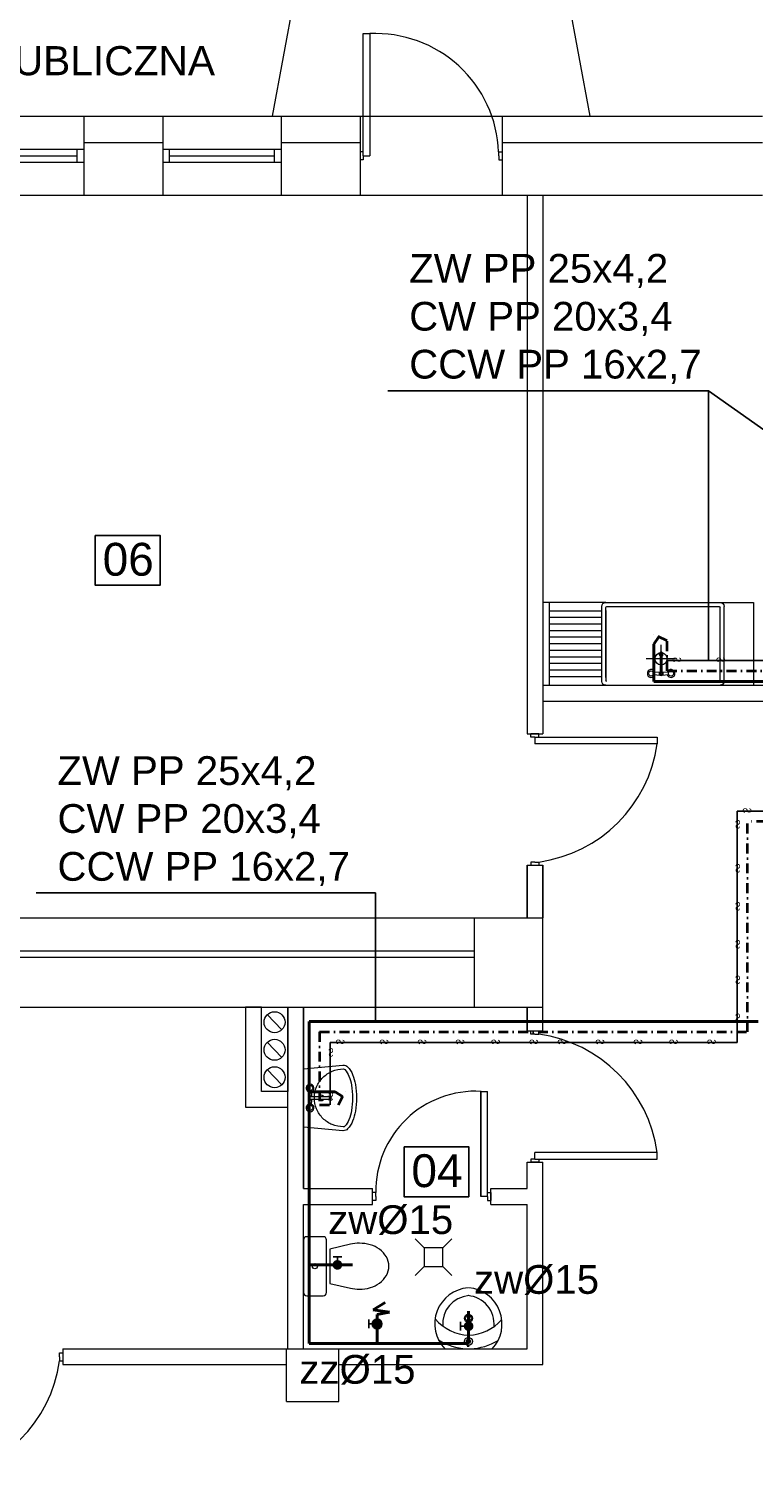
# Model space of a CAD drawing. Extents: x 280060 to 689961, y 120405 to 160329.
# Tile 37 of 85: x 656756 to 657307, y 154509 to 155613. Entities that reach past the tile are written whole.
import ezdxf

# ---------------------------------------------------------------- set-up
doc = ezdxf.new("R2010")
doc.units = 0
doc.header["$MEASUREMENT"] = 0
doc.linetypes.add('DASHDOT', pattern=[1, 0.5, -0.25, 0, -0.25])
for name, color, linetype, lineweight in [('KAM-pro Biała Zarys', 7, 'CONTINUOUS', 9), ('KAM-pro C.C.W Wewnętrzna', 112, 'CONTINUOUS', 25), ('KAM-pro C.W. Wewnętrzna', 1, 'DASHDOT', 35), ('KAM-pro Kocioł C.O.', 7, 'CONTINUOUS', 18), ('KAM-pro Opis Sanitarny', 7, 'CONTINUOUS', 18), ('KAM-pro Opis Wodociąg Wewnętrzny', 160, 'CONTINUOUS', 40), ('KAM-pro Podkład Sanitarny', 253, 'CONTINUOUS', 25), ('KAM-pro Wodociąg Wewnętrzny', 150, 'CONTINUOUS', 40)]:
    doc.layers.add(name, color=color, linetype=linetype, lineweight=lineweight)
doc.styles.add('ARIAL', font='arial.ttf')
doc.styles.add('damian', font='arial.ttf')

msp = doc.modelspace()

# ---------------------------------------------------------------- hatches: boundary and pattern name
at = {"layer": 'KAM-pro Kocioł C.O.', "lineweight": 25}
h = msp.add_hatch(color=256, dxfattribs=at)
h.dxf.hatch_style = 1
h.paths.add_polyline_path([(656991.5, 154668.5), (656989.9, 154668.5, 0.112809)])
h.paths.add_polyline_path([(656994.4, 154672.1), (656987, 154672.1, 0.34984), (656989.9, 154668.5), (656991.5, 154668.5, 0.34984)])
h.paths.add_polyline_path([(656993.2, 154674.9), (656990.7, 154674.9), (656990.7, 154672.1), (656994.4, 154672.1, 0.212872)])
h.paths.add_polyline_path([(656990.7, 154674.9), (656988.2, 154674.9, 0.212872), (656987, 154672.1), (656990.7, 154672.1)])
h.paths.add_polyline_path([(656990.7, 154675.8, 0.185027), (656988.2, 154674.9), (656990.7, 154674.9)])
h.paths.add_polyline_path([(656990.7, 154675.8), (656990.7, 154674.9), (656993.2, 154674.9, 0.185027)])
h = msp.add_hatch(color=256, dxfattribs=at)
h.dxf.hatch_style = 1
h.paths.add_polyline_path([(657024.5, 154628.1), (657024.5, 154626.4, 0.112809)])
h.paths.add_polyline_path([(657020.9, 154630.9), (657020.9, 154623.5, 0.34984), (657024.5, 154626.4), (657024.5, 154628.1, 0.34984)])
h.paths.add_polyline_path([(657018.1, 154629.7), (657018.1, 154627.2), (657020.9, 154627.2), (657020.9, 154630.9, 0.212872)])
h.paths.add_polyline_path([(657018.1, 154627.2), (657018.1, 154624.8, 0.212872), (657020.9, 154623.5), (657020.9, 154627.2)])
h.paths.add_polyline_path([(657017.2, 154627.2, 0.185027), (657018.1, 154624.8), (657018.1, 154627.2)])
h.paths.add_polyline_path([(657017.2, 154627.2), (657018.1, 154627.2), (657018.1, 154629.7, 0.185027)])
h = msp.add_hatch(color=256, dxfattribs=at)
h.dxf.hatch_style = 1
h.paths.add_polyline_path([(657094.1, 154626.3), (657094.1, 154624.6, 0.112809)])
h.paths.add_polyline_path([(657090.5, 154629.2), (657090.5, 154621.8, 0.34984), (657094.1, 154624.6), (657094.1, 154626.3, 0.34984)])
h.paths.add_polyline_path([(657087.8, 154627.9), (657087.8, 154625.5), (657090.5, 154625.5), (657090.5, 154629.2, 0.212872)])
h.paths.add_polyline_path([(657087.8, 154625.5), (657087.8, 154623, 0.212872), (657090.5, 154621.8), (657090.5, 154625.5)])
h.paths.add_polyline_path([(657086.8, 154625.5, 0.185027), (657087.8, 154623), (657087.8, 154625.5)])
h.paths.add_polyline_path([(657086.8, 154625.5), (657087.8, 154625.5), (657087.8, 154627.9, 0.185027)])

# ---------------------------------------------------------------- linework, layer by layer
at = {"layer": 'KAM-pro Biała Zarys', "lineweight": 25}
for points in [[(656806.6, 155227.3), (656855.8, 155227.3), (656855.8, 155189.3), (656806.6, 155189.3)], [(657041.4, 154762), (657090.6, 154762), (657090.6, 154724), (657041.4, 154724)]]:
    msp.add_lwpolyline(points, close=True, dxfattribs=at)
at = {"layer": 'KAM-pro C.C.W Wewnętrzna', "color": 210, "lineweight": 25, "ltscale": 2}
for p, q in [((657241.2, 155132.1), (657365.5, 155132.1)), ((658109.1, 155017.5), (657294.6, 155017.5)), ((657294.6, 154841.4), (657294.6, 155017.5)), ((656985.2, 154841.4), (657294.6, 154841.4)), ((656985.2, 154841.4), (656985.2, 154793.9))]:
    msp.add_line(p, q, dxfattribs=at)
at = {"layer": 'KAM-pro C.W. Wewnętrzna', "ltscale": 15}
for p, q in [((657241.4, 155147), (657228.8, 155153.3)), ((657241.4, 155124.1), (657241.4, 155147)), ((657241.4, 155124.1), (657357.5, 155124.1)), ((658117.1, 155009.5), (657302.6, 155009.5)), ((657302.6, 154849.4), (657302.6, 155009.5)), ((656977.2, 154849.4), (657302.6, 154849.4)), ((656977.2, 154849.4), (656977.2, 154793.9)), ((656991.6, 154793.9), (656997.8, 154806.6)), ((656977.2, 154793.9), (656991.6, 154793.9))]:
    msp.add_line(p, q, dxfattribs=at)
at = {"layer": 'KAM-pro Kocioł C.O.', "lineweight": 25}
for p, q in [((656994, 154678.3), (656987.4, 154678.3)), ((656990.7, 154672.1), (656990.7, 154678.3)), ((657014.7, 154630.5), (657014.7, 154623.9)), ((657084.3, 154628.8), (657084.3, 154622.2)), ((657020.9, 154627.2), (657014.7, 154627.2)), ((657090.5, 154625.5), (657084.3, 154625.5))]:
    msp.add_line(p, q, dxfattribs=at)
msp.add_circle((657020.9, 154627.2), 3.71, dxfattribs=at)
at = {"layer": 'KAM-pro Opis Wodociąg Wewnętrzny', "color": 142, "lineweight": 25}
for p, q in [((657029, 155337.4), (657272.9, 155337.4)), ((657272.9, 155337.4), (657272.9, 155132.1)), ((657272.9, 155337.4), (657472.1, 155196.1)), ((656761.5, 154955.3), (657019.7, 154955.3)), ((657019.7, 154955.3), (657019.7, 154857.4))]:
    msp.add_line(p, q, dxfattribs=at)
at = {"layer": 'KAM-pro Podkład Sanitarny', "lineweight": 20, "ltscale": 13}
for p, q in [((656986.9, 155794.2), (656941.1, 155546.2)), ((657136.9, 155794.2), (657182.7, 155546.2)), ((657010.4, 155519.2), (657010.4, 155609.2)), ((657010.4, 155609.2), (657015.4, 155609.2)), ((657015.4, 155609.2), (657015.4, 155516.2)), ((656707.9, 155546.2), (656797.9, 155546.2)), ((656797.9, 155546.2), (656857.9, 155546.2)), ((656797.9, 155546.2), (656797.9, 155486.2)), ((656857.9, 155546.2), (656857.9, 155486.2)), ((656857.9, 155546.2), (656947.9, 155546.2)), ((656947.9, 155546.2), (657007.9, 155546.2)), ((656947.9, 155546.2), (656947.9, 155486.2)), ((657007.9, 155546.2), (657007.9, 155486.2)), ((657007.9, 155546.2), (657115.9, 155546.2)), ((657115.9, 155546.2), (657313.9, 155546.2)), ((657115.9, 155546.2), (657115.9, 155486.2)), ((656797.9, 155526.2), (656857.9, 155526.2)), ((656947.9, 155526.2), (657007.9, 155526.2)), ((657115.9, 155526.2), (657313.9, 155526.2)), ((656707.9, 155521.2), (656797.9, 155521.2)), ((656707.9, 155511.2), (656797.9, 155511.2)), ((656712.9, 155516.2), (656792.9, 155516.2)), ((656792.9, 155511.2), (656792.9, 155521.2)), ((656857.9, 155521.2), (656947.9, 155521.2)), ((656857.9, 155511.2), (656947.9, 155511.2)), ((656857.9, 155511.2), (656862.9, 155511.2)), ((656862.9, 155511.2), (656862.9, 155521.2)), ((656862.9, 155516.2), (656942.9, 155516.2)), ((656942.9, 155511.2), (656942.9, 155521.2)), ((657010.4, 155519.2), (657007.9, 155519.2)), ((657007.9, 155519.2), (657007.9, 155513.2)), ((657010.4, 155513.2), (657007.9, 155513.2)), ((657010.4, 155516.2), (657010.4, 155519.2)), ((657010.4, 155516.2), (657015.4, 155516.2)), ((657010.4, 155516.2), (657010.4, 155513.2)), ((657113.4, 155516.2), (657113.4, 155519.2)), ((657113.4, 155519.2), (657115.9, 155519.2)), ((657113.4, 155516.2), (657113.4, 155513.2)), ((657113.4, 155513.2), (657115.9, 155513.2)), ((656707.9, 155486.2), (656797.9, 155486.2)), ((656797.9, 155486.2), (656857.9, 155486.2)), ((656797.9, 155486.2), (656857.9, 155486.2)), ((656797.9, 155486.2), (656857.9, 155486.2)), ((656857.9, 155486.2), (656947.9, 155486.2)), ((656947.9, 155486.2), (657007.9, 155486.2)), ((656947.9, 155486.2), (657007.9, 155486.2)), ((656947.9, 155486.2), (657007.9, 155486.2)), ((657007.9, 155486.2), (657115.9, 155486.2)), ((657115.9, 155486.2), (657313.9, 155486.2)), ((657115.9, 155486.2), (657313.9, 155486.2)), ((657115.9, 155486.2), (657126.9, 155486.2)), ((657134.9, 155486.2), (657134.9, 155076.2)), ((657146.9, 155486.2), (657146.9, 155076.2)), ((657194.8, 155176.2), (657146.9, 155176.2)), ((657194.8, 155176.2), (657151.8, 155176.2)), ((657151.8, 155176.2), (657151.8, 155113.2)), ((657191.8, 155169.7), (657151.8, 155169.7)), ((657191.8, 155116.2), (657191.8, 155173.2)), ((657194.8, 155176.2), (657281.8, 155176.2)), ((657194.8, 155176.2), (657236.8, 155176.2)), ((657194.8, 155119.2), (657194.8, 155172.4)), ((657194.8, 155170.2), (657194.8, 155116.9)), ((657195.5, 155173.2), (657236.8, 155173.2)), ((657236.8, 155176.2), (657278.8, 155176.2)), ((657236.8, 155173.2), (657281, 155173.2)), ((657281.8, 155176.2), (657307.2, 155176.2)), ((657281.8, 155116.9), (657281.8, 155172.4)), ((657284.8, 155116.2), (657284.8, 155173.2)), ((657307.2, 155176.2), (657307.2, 155113.2)), ((657191.8, 155164.7), (657151.8, 155164.7)), ((657191.8, 155159.7), (657151.8, 155159.7)), ((657191.8, 155154.7), (657151.8, 155154.7)), ((657191.8, 155149.7), (657151.8, 155149.7)), ((657191.8, 155144.7), (657151.8, 155144.7)), ((657191.8, 155139.7), (657151.8, 155139.7)), ((657235.7, 155136.4), (657235.7, 155137.3)), ((657236.8, 155122.2), (657236.8, 155144)), ((657191.8, 155134.7), (657151.8, 155134.7)), ((657191.8, 155129.7), (657151.8, 155129.7)), ((657191.8, 155124.7), (657151.8, 155124.7)), ((657247.7, 155133.4), (657225.6, 155133.4)), ((657146.9, 155113.2), (657321.9, 155113.2)), ((657191.8, 155119.7), (657151.8, 155119.7)), ((657231.2, 155123.1), (657236.1, 155123.4)), ((657231.2, 155121.3), (657236.1, 155120.9)), ((657231.4, 155116.2), (657236.8, 155116.2)), ((657236.8, 155116.2), (657281, 155116.2)), ((657236.8, 155116.2), (657281, 155116.2)), ((657237.8, 155123.4), (657242.6, 155123.1)), ((657237.8, 155120.9), (657242.6, 155121.3)), ((657146.9, 155101.2), (657321.9, 155101.2)), ((657134.9, 155076.2), (657146.9, 155076.2)), ((657137.9, 155073.7), (657137.9, 155076.2)), ((657143.9, 155076.2), (657137.9, 155076.2)), ((657140.9, 155073.7), (657137.9, 155073.7)), ((657140.9, 155073.7), (657140.9, 155068.7)), ((657140.9, 155073.7), (657143.9, 155073.7)), ((657143.9, 155073.7), (657143.9, 155076.2)), ((657143.9, 155073.7), (657233.9, 155073.7)), ((657233.9, 155073.7), (657233.9, 155068.7)), ((657233.9, 155068.7), (657140.9, 155068.7)), ((657134.9, 154976.2), (657134.9, 154936.2)), ((657134.9, 154936.2), (657134.9, 154976.2)), ((657134.9, 154976.2), (657146.9, 154976.2)), ((657140.9, 154978.7), (657137.9, 154978.7)), ((657137.9, 154978.7), (657137.9, 154976.2)), ((657140.9, 154978.7), (657143.9, 154978.7)), ((657143.9, 154978.7), (657143.9, 154976.2)), ((657146.9, 154976.2), (657146.9, 154936.2)), ((657146.9, 154936.2), (657146.9, 154976.2)), ((656581.9, 154936.2), (657094.9, 154936.2)), ((657094.9, 154868.2), (657094.9, 154936.2)), ((657094.9, 154936.2), (657146.9, 154936.2)), ((657146.9, 154868.2), (657146.9, 154936.2)), ((656541.9, 154911.2), (657094.9, 154911.2)), ((656541.9, 154906.2), (657094.9, 154906.2)), ((656581.9, 154868.2), (657094.9, 154868.2)), ((656581.9, 154868.2), (657094.9, 154868.2)), ((656932.9, 154868.2), (656920.9, 154868.2)), ((656920.9, 154868.2), (656920.9, 154792.2)), ((656932.9, 154804.2), (656932.9, 154868.2)), ((656948.4, 154851), (656937.4, 154862.7)), ((656952.9, 154608.2), (656952.9, 154868.2)), ((656952.9, 154868.2), (656952.9, 154804.2)), ((656964.9, 154730.2), (656964.9, 154868.2)), ((656964.9, 154868.2), (656964.9, 154730.2)), ((657094.9, 154868.2), (657146.9, 154868.2)), ((657134.9, 154850.2), (657134.9, 154868.2)), ((657134.9, 154868.2), (657134.9, 154850.2)), ((657146.9, 154850.2), (657146.9, 154868.2)), ((657134.9, 154850.2), (657146.9, 154850.2)), ((657137.9, 154847.7), (657137.9, 154850.2)), ((657143.9, 154847.7), (657143.9, 154850.2)), ((656948.4, 154830), (656937.4, 154841.6)), ((657140.9, 154847.7), (657137.9, 154847.7)), ((657140.9, 154847.7), (657143.9, 154847.7)), ((656948.4, 154809.1), (656937.4, 154820.7)), ((656952.9, 154804.2), (656932.9, 154804.2)), ((656969, 154804.9), (656968.6, 154800)), ((656970.7, 154804.9), (656971.1, 154800)), ((657099.9, 154804.2), (657099.9, 154724.2)), ((657099.9, 154724.2), (657099.9, 154804.2)), ((657099.9, 154804.2), (657104.9, 154804.2)), ((657104.9, 154727.2), (657104.9, 154804.2)), ((656969, 154793.5), (656968.6, 154798.3)), ((656971.1, 154798.3), (656970.7, 154793.5)), ((656984.1, 154800.4), (656985, 154800.4)), ((656920.9, 154792.2), (656952.9, 154792.2)), ((657134.9, 154730.2), (657134.9, 154750.2)), ((657134.9, 154750.2), (657146.9, 154750.2)), ((657140.9, 154752.7), (657137.9, 154752.7)), ((657137.9, 154752.7), (657137.9, 154750.2)), ((657143.9, 154750.2), (657137.9, 154750.2)), ((657140.9, 154752.7), (657140.9, 154757.7)), ((657233.9, 154757.7), (657140.9, 154757.7)), ((657140.9, 154752.7), (657143.9, 154752.7)), ((657143.9, 154752.7), (657143.9, 154750.2)), ((657143.9, 154752.7), (657233.9, 154752.7)), ((657143.9, 154752.7), (657153.9, 154752.7)), ((657146.9, 154596.2), (657146.9, 154750.2)), ((657233.9, 154752.7), (657233.9, 154757.7)), ((656964.9, 154730.2), (657017.4, 154730.2)), ((657017.4, 154718.2), (657017.4, 154730.2)), ((657019.9, 154727.2), (657017.4, 154727.2)), ((657019.9, 154724.2), (657019.9, 154727.2)), ((657104.9, 154724.2), (657104.9, 154727.2)), ((657104.9, 154727.2), (657107.4, 154727.2)), ((657107.4, 154730.2), (657134.9, 154730.2)), ((657107.4, 154718.2), (657107.4, 154730.2)), ((657107.4, 154727.2), (657107.4, 154721.2)), ((656964.9, 154608.2), (656964.9, 154718.2)), ((656964.9, 154718.2), (657017.4, 154718.2)), ((657019.9, 154721.2), (657017.4, 154721.2)), ((657019.9, 154724.2), (657019.9, 154721.2)), ((657104.9, 154724.2), (657099.9, 154724.2)), ((657104.9, 154724.2), (657104.9, 154721.2)), ((657104.9, 154721.2), (657107.4, 154721.2)), ((657107.4, 154718.2), (657134.9, 154718.2)), ((657134.9, 154608.2), (657134.9, 154718.2)), ((657049.8, 154692), (657056.8, 154685)), ((657070.8, 154685), (657056.8, 154685)), ((657056.8, 154685), (657056.8, 154671)), ((657077.8, 154692), (657070.8, 154685)), ((657070.8, 154678), (657070.8, 154685)), ((657070.8, 154671), (657070.8, 154685)), ((657049.8, 154664), (657056.8, 154671)), ((657056.8, 154671), (657070.8, 154671)), ((657077.8, 154664), (657070.8, 154671)), ((657089.8, 154617), (657089.8, 154618.7)), ((657090.7, 154617), (657090.7, 154618.7)), ((656781.9, 154608.2), (656951.9, 154608.2)), ((656781.9, 154608.2), (656781.9, 154596.2)), ((656951.9, 154608.2), (656991.9, 154608.2)), ((656951.9, 154568.2), (656951.9, 154608.2)), ((656991.9, 154568.2), (656991.9, 154608.2)), ((656991.9, 154608.2), (657134.9, 154608.2)), ((657072.3, 154608.2), (657108.3, 154608.2)), ((657089.8, 154609.7), (657089.8, 154610.9)), ((657090.7, 154609.7), (657090.7, 154610.9)), ((656779.4, 154602.2), (656779.4, 154605.2)), ((656779.4, 154605.2), (656781.9, 154605.2)), ((656779.4, 154602.2), (656779.4, 154599.2)), ((656779.4, 154599.2), (656781.9, 154599.2)), ((656781.9, 154596.2), (656951.9, 154596.2)), ((656991.9, 154596.2), (657146.9, 154596.2)), ((656951.9, 154568.2), (656991.9, 154568.2))]:
    msp.add_line(p, q, dxfattribs=at)
for points in [[(657235.8, 155136.8, 0.104546), (657235.7, 155136.4, 0.104546), (657235.8, 155135.9, 0.100796), (657236.1, 155135.6)], [(657238.2, 155136.4), (657238.2, 155137.3, 0.104546), (657238.1, 155137.7, 0.100796), (657237.8, 155138.1, 0.095911), (657237.4, 155138.3, 0.09272), (657236.9, 155138.4, 0.09272), (657236.5, 155138.3, 0.095911), (657236.1, 155138.1, 0.100796), (657235.8, 155137.7)], [(657236.9, 155137.6, 0.09272), (657236.5, 155137.5, 0.095911), (657236.1, 155137.2, 0.100796), (657235.8, 155136.8)], [(657236.1, 155136.7, 0.104546), (657236.1, 155136.4), (657236.1, 155122.2, 1), (657237.8, 155122.2), (657237.8, 155136.4, 0.104546), (657237.7, 155136.7)], [(657238.1, 155136.8, 0.100796), (657237.8, 155137.2, 0.095911), (657237.4, 155137.5)], [(657237.8, 155135.5, 0.009141), (657237.8, 155135.6, 0.100796), (657238.1, 155135.9, 0.104546), (657238.2, 155136.4, 0.104546), (657238.1, 155136.8)], [(656994.8, 154774.2), (656964.9, 154776.9), (656964.9, 154821.4), (656994.8, 154824.2, -0.022809), (656995.2, 154824.2, -0.203453), (656998.5, 154822.8, -0.097163), (657002.3, 154816.9, -0.054131), (657004.4, 154809.4, -0.041072), (657005.2, 154799.2, -0.041072), (657004.4, 154789, -0.054131), (657002.3, 154781.5, -0.097163), (656998.5, 154775.6, -0.203453), (656995.2, 154774.2, -0.203453)], [(656995.1, 154821.2, -0.022809), (656995.2, 154821.2, -0.203453), (656996.3, 154820.7, -0.097163), (656999.5, 154815.7, -0.054131), (657001.4, 154808.9, -0.041072), (657002.2, 154799.2, -0.041072), (657001.4, 154789.5, -0.054131), (656999.5, 154782.6, -0.097163), (656996.3, 154777.6, -0.203453), (656995.2, 154777.2, -0.098491), (656986.8, 154778.9, -0.098491), (656979.7, 154783.6, -0.098491), (656974.9, 154790.8, -0.098491), (656973.2, 154799.2, -0.098491), (656974.9, 154807.6, -0.098491), (656979.7, 154814.7, -0.098491), (656986.8, 154819.5, -0.098491), (656995.2, 154821.2)], [(656984.4, 154800, 0.104546), (656984.1, 154800), (656969.9, 154800, 1), (656969.9, 154798.3), (656984.1, 154798.3, 0.104546), (656984.4, 154798.4)], [(656984.5, 154800.3, 0.104546), (656984.1, 154800.4, 0.104546), (656983.6, 154800.3, 0.100796), (656983.2, 154800.1)], [(656983.2, 154798.3, 0.009141), (656983.2, 154798.3, 0.100796), (656983.6, 154798, 0.104546), (656984.1, 154797.9, 0.104546), (656984.5, 154798)], [(656984.1, 154797.9), (656985, 154797.9, 0.104546), (656985.4, 154798, 0.100796), (656985.8, 154798.3, 0.095911), (656986, 154798.7, 0.09272), (656986.1, 154799.2, 0.09272), (656986, 154799.7, 0.095911), (656985.8, 154800.1, 0.100796), (656985.4, 154800.3)], [(656985.2, 154799.2, 0.09272), (656985.2, 154799.7, 0.095911), (656984.9, 154800.1, 0.100796), (656984.5, 154800.3)], [(656984.5, 154798, 0.100796), (656984.9, 154798.3, 0.095911), (656985.2, 154798.7)], [(657015.7, 154687.4, 0.072039), (657007.4, 154688.6, 0.05824), (657000.6, 154687.8)], [(657028, 154664.1, 0.132138), (657029.9, 154671.1, 0.132138), (657028, 154678.2)]]:
    msp.add_lwpolyline(points, format="xyb", dxfattribs=at)
msp.add_lwpolyline([(656982.4, 154651.1), (656982.4, 154691.1, 0.414214), (656979.9, 154693.6), (656967.4, 154693.6, 0.414214), (656964.9, 154691.1), (656964.9, 154651.1, 0.414214), (656967.4, 154648.6), (656979.9, 154648.6, 0.414214)], format="xyb", close=True, dxfattribs=at)
msp.add_lwpolyline([(657000.6, 154687.8), (656984.9, 154684.2), (656984.9, 154658), (657000.6, 154654.4)], dxfattribs=at)
for centre, radius in [((657236.8, 155133.4), 4.65), ((657229.4, 155122.2), 2), ((657244.4, 155122.2), 2), ((656942.9, 154856.8), 8), ((656942.9, 154835.8), 8), ((656942.9, 154814.9), 8), ((656969.9, 154806.7), 2), ((656969.9, 154791.7), 2), ((656973.6, 154671.1), 1.96), ((657090.3, 154631.5), 3.05), ((657090.3, 154631.5), 2.15), ((657090.3, 154613.9), 3.05), ((657090.3, 154613.9), 1.55)]:
    msp.add_circle(centre, radius, dxfattribs=at)
for centre, radius, start, end in [((657019.6, 155515.4), 93.8, 2.286, 92.5873), ((657236.8, 155137.3), 1.1, 156.1266, 180), ((657236.9, 155136.4), 0.778, 133.1035, 156.1266), ((657236.9, 155136.5), 1.25, 226.8965, 228.9915), ((657236.9, 155136.3), 0.848, 111.1894, 133.1035), ((657236.9, 155136.2), 0.934, 90, 111.1894), ((657236.9, 155136.2), 1.33, 68.8106, 90), ((657236.9, 155136.2), 0.934, 68.8106, 90), ((657237, 155136.3), 0.848, 46.8965, 68.8106), ((657237, 155136.4), 0.778, 23.8734, 46.8965), ((657229.4, 155122.2), 3, 18.4795, 341.5205), ((657244.4, 155122.2), 3, 198.4795, 161.5205), ((657236.9, 155122.2), 1.5, 124.5181, 55.4819), ((657129.3, 155083.3), 105.6, 277.9352, 352.0607), ((657129.3, 154743.1), 105.6, 7.942, 82.058), ((656969.9, 154806.7), 3, 288.4795, 251.5205), ((657095.8, 154728.4), 75.9, 86.8946, 180.916), ((656969.9, 154791.7), 3, 108.4795, 71.5205), ((656969.9, 154799.2), 1.5, 34.5181, 325.4819), ((656978.7, 154799.2), 2, 25.1507, 154.8493), ((656978.7, 154799.2), 2, 205.1507, 334.8493), ((656984.2, 154799.2), 1.25, 136.8966, 138.9915), ((656984, 154799.3), 0.778, 43.1034, 66.1265), ((656984, 154799.1), 0.778, 293.8735, 316.8966), ((656984, 154799.2), 0.848, 21.1894, 43.1034), ((656984, 154799.2), 0.848, 316.8966, 338.8106), ((656983.9, 154799.2), 0.934, 0, 21.1894), ((656983.9, 154799.2), 0.934, 338.8106, 0), ((656985, 154799.3), 1.1, 66.1265, 90), ((656983.9, 154799.2), 1.33, 338.8106, 0), ((657009.1, 154665.1), 23.3, 54.4623, 73.5183), ((657011.8, 154668.8), 18.7, 30.1094, 54.4623), ((657011.8, 154673.5), 18.7, 305.5377, 329.8906), ((657007.4, 154683), 29.4, 256.6674, 270), ((657007.4, 154683), 29.4, 270, 286.4817), ((657009.1, 154677.2), 23.3, 286.4817, 305.5377), ((657092.3, 154627.2), 27.6, 94.707, 223.4833), ((657088.3, 154627.2), 27.6, 316.5167, 85.293), ((657092.3, 154627.2), 21.6, 94.707, 184.3166), ((657088.3, 154627.2), 21.6, 354.4703, 85.293), ((657091.6, 154653.5), 34.8, 220.2628, 268.3962), ((657089.6, 154653.5), 34.8, 271.6038, 318.3171), ((657091.6, 154653.5), 45.3, 237.9606, 266.4348), ((657089.7, 154653.4), 45.2, 272.747, 300.8017), ((656674.8, 154613.8), 105.6, 277.942, 352.058)]:
    msp.add_arc(centre, radius, start, end, dxfattribs=at)
at = {"layer": 'KAM-pro Podkład Sanitarny', "lineweight": 20, "ltscale": 13, "extrusion": (0, 0, -1)}
for centre, radius, start, end in [((-657194.8, 155173.2), 3, 0, 90), ((-657195.5, 155172.4), 0.75, 0, 90), ((-657281, 155172.4), 0.75, 90, 180), ((-657281.8, 155173.2), 3, 90, 180), ((-657194.8, 155116.2), 3, 270, 0), ((-657195.5, 155116.9), 0.75, 270, 0), ((-657281, 155116.9), 0.75, 180, 270), ((-657281.8, 155116.2), 3, 180, 270)]:
    msp.add_arc(centre, radius, start, end, dxfattribs=at)
at = {"layer": 'KAM-pro Wodociąg Wewnętrzny'}
for p, q in [((657231.4, 155144.5), (657235.1, 155150.1)), ((657231.4, 155144.5), (657231.4, 155116.1)), ((657231.4, 155116.1), (657349.5, 155116.1)), ((656969.2, 154857.4), (657310.6, 154857.4)), ((656969.2, 154857.4), (656969.2, 154612.2)), ((656989.1, 154803.9), (656969.2, 154803.9)), ((656989.1, 154803.9), (656994.7, 154800.2)), ((656969.2, 154672.1), (657002.3, 154672.1)), ((657017.9, 154637.9), (657026.9, 154643.5)), ((657030.3, 154636.1), (657017.9, 154637.9)), ((657020.9, 154634.3), (657030.3, 154636.1)), ((657020.9, 154612.2), (657020.9, 154634.3)), ((657090.5, 154612.2), (657090.5, 154637)), ((656969.2, 154612.2), (657090.5, 154612.2))]:
    msp.add_line(p, q, dxfattribs=at)

# ---------------------------------------------------------------- texts
at = {"layer": 'KAM-pro Biała Zarys', "lineweight": 25, "char_height": 25, "width": 31.17, "attachment_point": 1, "style": 'ARIAL'}
for s, insert in [('06', (656812.2, 155221.6)), ('04', (657047, 154756.3))]:
    msp.add_mtext(s, dxfattribs=dict(at, insert=insert))
at = {"layer": 'KAM-pro C.C.W Wewnętrzna', "color": 131, "text_generation_flag": 2, "width": 0.7}
for rotation, p in [(270, (657245.6, 155130.6)), (270, (657279, 155130.6)), (270, (657299, 155015.9)), (180, (657293.1, 155010.6)), (180, (657293.1, 154977.2)), (180, (657293.1, 154948.2)), (180, (657293.1, 154919.3)), (180, (657293.1, 154892.3)), (180, (657293.1, 154863.4)), (270, (656989.6, 154839.8)), (270, (657023, 154839.8)), (270, (657051.9, 154839.8)), (270, (657080.8, 154839.8)), (270, (657107.8, 154839.8)), (270, (657136.8, 154839.8)), (270, (657158.3, 154839.8)), (270, (657187.2, 154839.8)), (270, (657216.1, 154839.8)), (270, (657243.1, 154839.8)), (270, (657272, 154839.8)), (180, (656983.7, 154837)), (180, (656983.7, 154803.6))]:
    msp.add_text('S', height=6.46, rotation=rotation, dxfattribs=at).set_placement(p)
at = {"layer": 'KAM-pro Opis Sanitarny', "lineweight": 25, "insert": (656534.7, 155599.6), "char_height": 22.159, "width": 426.226, "attachment_point": 1, "rotation": 360, "style": 'damian'}
msp.add_mtext('BIBLIOTEKA PUBLICZNA', dxfattribs=at)
at = {"layer": 'KAM-pro Opis Wodociąg Wewnętrzny', "color": 142, "lineweight": 25, "style": 'ARIAL'}
for s, p in [('zw%%C15', (656983.7, 154695.6)), ('zw%%C15', (657094.6, 154650.1)), ('zz%%C15', (656961.8, 154581.7))]:
    msp.add_text(s, height=21.87, dxfattribs=at).set_placement(p)
at = {"layer": 'KAM-pro Opis Wodociąg Wewnętrzny', "color": 142, "lineweight": 25, "char_height": 21.87, "width": 239.454, "attachment_point": 4, "style": 'ARIAL'}
for insert in [(657045.3, 155392), (656777.8, 155009.8)]:
    msp.add_mtext('ZW PP 25x4,2\\PCW PP 20x3,4\\PCCW PP 16x2,7', dxfattribs=dict(at, insert=insert))

doc.saveas('drawing.dxf')
